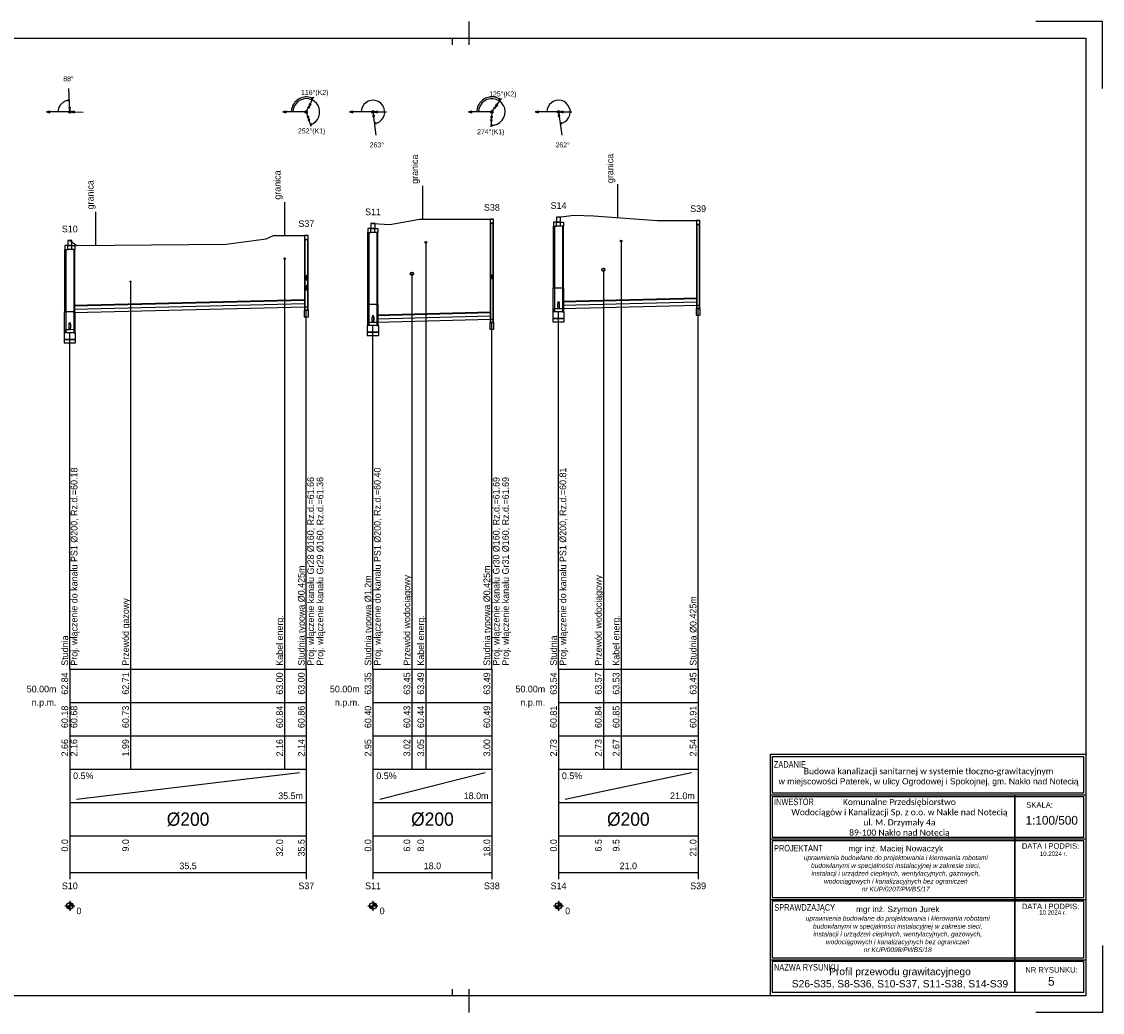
# Model space of a CAD drawing. Header units: metres. Extents: x 2733 to 3788, y -1659 to 878.
# Tile 14 of 23: x 3014 to 3339, y -155 to 142. Entities that reach past the tile are written whole.
import ezdxf
from ezdxf.enums import TextEntityAlignment as Align

# ---------------------------------------------------------------- set-up
doc = ezdxf.new("R2010")
doc.units = ezdxf.units.M
doc.header["$LTSCALE"] = 0.2
doc.layers.get('0').update_dxf_attribs({"color": 8, "linetype": 'CONTINUOUS'})
for name, color, linetype, lineweight in [('IS_tab', 254, 'CONTINUOUS', 18), ('M_Ramki do druku', 7, 'CONTINUOUS', 25), ('M_Ramki rysunków', 2, 'CONTINUOUS', 25)]:
    doc.layers.add(name, color=color, linetype=linetype, lineweight=lineweight)
for name, color, linetype in [('M_Ramki markery', 1, 'CONTINUOUS'), ('M_Ramki znaczniki', 6, 'CONTINUOUS'), ('SJ_10_Uzbr__nad', 7, 'CONTINUOUS'), ('SJ_14_Krawędzie', 7, 'CONTINUOUS'), ('SJ_15_Linie_tab', 7, 'CONTINUOUS'), ('SJ_16_Liczby', 7, 'CONTINUOUS'), ('SJ_19_Opis_Pz', 7, 'CONTINUOUS'), ('SJ_21_Opis_wl', 7, 'CONTINUOUS'), ('SJ_23_Opis_uzbr', 7, 'CONTINUOUS'), ('SJ_25_Linie_opi', 7, 'CONTINUOUS'), ('SJ_27_Wymiary', 7, 'CONTINUOUS'), ('SJ_2_Teren_istn', 3, 'CONTINUOUS'), ('SJ_5_Węzły', 7, 'CONTINUOUS'), ('SJ_8_KS_GRAWITA', 7, 'CONTINUOUS'), ('SJ_9_Uzbr__podz', 7, 'CONTINUOUS')]:
    doc.layers.add(name, color=color, linetype=linetype)
doc.styles.add('MCAD_TS', font='GENISO.SHX', dxfattribs={"width": 0.8, "oblique": 15})
doc.styles.add('OPISOWY', font='GOTHIC.TTF')
doc.styles.add('tab_0.75', font='txt', dxfattribs={"height": 0.75})
doc.styles.add('tab_0.90 0.7', font='txt', dxfattribs={"width": 0.7, "height": 0.9})
doc.styles.add('tab_1.00', font='arial.ttf', dxfattribs={"height": 1})
doc.styles.add('tab_1.20', font='txt', dxfattribs={"height": 1.2})

# ---------------------------------------------------------------- blocks, each defined once
blk = doc.blocks.new('Znacznik_narozny_v2')
at = {"layer": 'M_Ramki znaczniki'}
blk.add_lwpolyline([(0, -20), (0, 0), (20, 0)], dxfattribs=at)
blk = doc.blocks.new('*U93')
at = {"layer": 'M_Ramki do druku'}
for p, q in [((404, 297), (404, 292)), ((404, 5), (404, 0))]:
    blk.add_line(p, q, dxfattribs=at)
at = {"layer": 'M_Ramki markery'}
for p, q in [((399, 292), (399, 290)), ((404, 292), (404, 290)), ((399, 7), (399, 5)), ((404, 7), (404, 5))]:
    blk.add_line(p, q, dxfattribs=at)
at = {"layer": 'M_Ramki rysunków', "color": 0, "linetype": 'ByBlock', "lineweight": -2}
blk.add_lwpolyline([(15, 5), (15, 292), (589, 292), (589, 5)], close=True, dxfattribs=at)
at = {"layer": 'M_Ramki znaczniki', "xscale": -1}
blk.add_blockref('Znacznik_narozny_v2', (594, 297), dxfattribs=at)
at = {"layer": 'M_Ramki znaczniki', "rotation": 180}
blk.add_blockref('Znacznik_narozny_v2', (594, 0), dxfattribs=at)
at = {"layer": 'M_Ramki do druku', "style": 'MCAD_TS', "width": 0.8}
for tag, p in [('KOMENTARZ', (6.54, 30.57)), ('RYSUNEK', (10.28, 30.57)), ('DATA', (14.02, 30.57))]:
    blk.add_attdef(tag, p, '', height=2, rotation=90, dxfattribs=at)

msp = doc.modelspace()

# ---------------------------------------------------------------- linework, layer by layer
at = {"color": 7, "linetype": 'ByBlock'}
for p, q in [((3238.92, -77.49), (3333.52, -77.49)), ((3238.92, -149.89), (3238.92, -77.49)), ((3238.92, -77.49), (3333.52, -77.49)), ((3333.52, -77.49), (3333.52, -149.89)), ((3238.92, -89.68), (3333.52, -89.68)), ((3238.92, -102.88), (3333.52, -102.88)), ((3238.92, -121.01), (3333.52, -121.01)), ((3238.92, -139.11), (3333.52, -139.11)), ((3238.92, -139.11), (3333.52, -139.11)), ((3333.52, -149.89), (3238.92, -149.89))]:
    msp.add_line(p, q, dxfattribs=at)
for points in [[(3239.47, -89.05), (3332.97, -89.05), (3332.97, -78.33), (3239.47, -78.33)], [(3239.47, -102.33), (3332.97, -102.33), (3332.97, -90.29), (3239.47, -90.29)], [(3312.3, -148.83), (3312.3, -148.83), (3312.3, -89.68), (3312.3, -89.68)], [(3239.47, -120.45), (3332.97, -120.45), (3332.97, -103.5), (3239.47, -103.5)], [(3239.47, -138.56), (3332.97, -138.56), (3332.97, -121.6), (3239.47, -121.6)], [(3239.47, -148.83), (3332.97, -148.83), (3332.97, -139.66), (3239.47, -139.66)]]:
    msp.add_lwpolyline(points, close=True, dxfattribs=at)
at = {"layer": 'SJ_10_Uzbr__nad'}
for p, q in [((3134.66, 82.93), (3134.66, 92.93)), ((3193.22, 83.4), (3193.22, 93.4)), ((3093.24, 78.03), (3093.24, 88.03)), ((3036.64, 75.08), (3036.64, 85.08))]:
    msp.add_line(p, q, dxfattribs=at)
at = {"layer": 'SJ_14_Krawędzie'}
for p, q in [((3029.98, 55.87), (3099.31, 57.6)), ((3176.58, 57.14), (3216.84, 58.15)), ((3120.93, 53.05), (3154.96, 53.9))]:
    msp.add_line(p, q, dxfattribs=at)
at = {"layer": 'SJ_15_Linie_tab'}
for p, q in [((3028.78, -51.97), (3099.73, -51.97)), ((3028.78, -51.97), (3028.78, -81.97)), ((3028.78, -51.97), (3028.78, -112.97)), ((3047.01, -51.97), (3047.01, -61.97)), ((3093.23, -51.97), (3093.23, -61.97)), ((3099.73, -51.97), (3099.73, -81.97)), ((3099.73, -51.97), (3099.73, -112.97)), ((3119.73, -51.97), (3155.38, -51.97)), ((3119.73, -51.97), (3119.73, -81.97)), ((3119.73, -51.97), (3119.73, -112.97)), ((3131.39, -51.97), (3131.39, -61.97)), ((3135.56, -51.97), (3135.56, -61.97)), ((3155.38, -51.97), (3155.38, -81.97)), ((3155.38, -51.97), (3155.38, -112.97)), ((3175.38, -51.97), (3217.26, -51.97)), ((3175.38, -51.97), (3175.38, -81.97)), ((3175.38, -51.97), (3175.38, -112.97)), ((3188.83, -51.97), (3188.83, -61.97)), ((3194.16, -51.97), (3194.16, -61.97)), ((3217.26, -51.97), (3217.26, -81.97)), ((3217.26, -51.97), (3217.26, -112.97)), ((3028.78, -61.97), (3099.73, -61.97)), ((3047.01, -61.97), (3047.01, -71.97)), ((3093.23, -61.97), (3093.23, -71.97)), ((3119.73, -61.97), (3155.38, -61.97)), ((3131.39, -61.97), (3131.39, -71.97)), ((3135.56, -61.97), (3135.56, -71.97)), ((3175.38, -61.97), (3217.26, -61.97)), ((3188.83, -61.97), (3188.83, -71.97)), ((3194.16, -61.97), (3194.16, -71.97)), ((3028.78, -71.97), (3099.73, -71.97)), ((3047.01, -71.97), (3047.01, -81.97)), ((3093.23, -71.97), (3093.23, -81.97)), ((3119.73, -71.97), (3155.38, -71.97)), ((3131.39, -71.97), (3131.39, -81.97)), ((3135.56, -71.97), (3135.56, -81.97)), ((3175.38, -71.97), (3217.26, -71.97)), ((3188.83, -71.97), (3188.83, -81.97)), ((3194.16, -71.97), (3194.16, -81.97)), ((3028.78, -81.97), (3099.73, -81.97)), ((3028.78, -81.97), (3028.78, -91.97)), ((3030.78, -90.97), (3097.73, -82.97)), ((3099.73, -81.97), (3099.73, -91.97)), ((3119.73, -81.97), (3155.38, -81.97)), ((3119.73, -81.97), (3119.73, -91.97)), ((3121.73, -90.97), (3153.38, -82.97)), ((3155.38, -81.97), (3155.38, -91.97)), ((3175.38, -81.97), (3217.26, -81.97)), ((3175.38, -81.97), (3175.38, -91.97)), ((3177.38, -90.97), (3215.26, -82.97)), ((3217.26, -81.97), (3217.26, -91.97)), ((3028.78, -91.97), (3099.73, -91.97)), ((3099.73, -91.97), (3099.73, -101.97)), ((3119.73, -91.97), (3155.38, -91.97)), ((3155.38, -91.97), (3155.38, -101.97)), ((3175.38, -91.97), (3217.26, -91.97)), ((3217.26, -91.97), (3217.26, -101.97)), ((3028.78, -101.97), (3099.73, -101.97)), ((3028.78, -101.97), (3028.78, -114.97)), ((3099.73, -101.97), (3099.73, -114.97)), ((3119.73, -101.97), (3155.38, -101.97)), ((3119.73, -101.97), (3119.73, -114.97)), ((3155.38, -101.97), (3155.38, -114.97)), ((3175.38, -101.97), (3217.26, -101.97)), ((3175.38, -101.97), (3175.38, -114.97)), ((3217.26, -101.97), (3217.26, -114.97)), ((3028.78, -112.97), (3099.73, -112.97)), ((3119.73, -112.97), (3155.38, -112.97)), ((3175.38, -112.97), (3217.26, -112.97))]:
    msp.add_line(p, q, dxfattribs=at)
for points in [[(3099.73, -51.97), (3099.73, 55.6)], [(3217.26, -51.97), (3217.26, 56.15)], [(3155.38, -51.97), (3155.38, 51.9)], [(3175.38, -51.97), (3175.38, 55.08)], [(3028.78, -51.97), (3028.78, 48.81)], [(3119.73, -51.97), (3119.73, 50.99)]]:
    msp.add_lwpolyline(points, dxfattribs=at)
at = {"layer": 'SJ_16_Liczby'}
for p, q in [((3027.28, -122.97), (3030.28, -122.97)), ((3027.78, -123.04), (3029.78, -122.9)), ((3027.79, -123.11), (3029.77, -122.83)), ((3027.8, -123.17), (3029.76, -122.76)), ((3027.82, -123.24), (3029.74, -122.69)), ((3027.84, -123.31), (3029.72, -122.62)), ((3027.87, -123.37), (3029.7, -122.56)), ((3027.9, -123.44), (3029.67, -122.5)), ((3027.93, -123.5), (3029.63, -122.44)), ((3027.97, -123.55), (3029.59, -122.38)), ((3028.02, -123.61), (3029.55, -122.32)), ((3028.06, -123.66), (3029.5, -122.27)), ((3028.11, -123.71), (3029.45, -122.22)), ((3028.17, -123.75), (3029.4, -122.18)), ((3028.22, -123.8), (3029.34, -122.14)), ((3028.28, -123.83), (3029.28, -122.1)), ((3028.34, -123.87), (3029.22, -122.07)), ((3028.41, -123.89), (3029.16, -122.04)), ((3028.47, -123.92), (3029.09, -122.02)), ((3028.54, -123.94), (3029.02, -122)), ((3028.61, -123.95), (3028.96, -121.98)), ((3028.68, -123.96), (3028.89, -121.97)), ((3028.75, -123.97), (3028.82, -121.97)), ((3028.78, -121.47), (3028.78, -124.47)), ((3118.23, -122.97), (3121.23, -122.97)), ((3118.74, -123.11), (3120.72, -122.83)), ((3118.74, -123.04), (3120.73, -122.9)), ((3118.76, -123.17), (3120.71, -122.76)), ((3118.77, -123.24), (3120.69, -122.69)), ((3118.79, -123.31), (3120.67, -122.62)), ((3118.82, -123.37), (3120.65, -122.56)), ((3118.85, -123.44), (3120.62, -122.5)), ((3118.89, -123.5), (3120.58, -122.44)), ((3118.92, -123.55), (3120.54, -122.38)), ((3118.97, -123.61), (3120.5, -122.32)), ((3119.01, -123.66), (3120.45, -122.27)), ((3119.06, -123.71), (3120.4, -122.22)), ((3119.12, -123.75), (3120.35, -122.18)), ((3119.17, -123.8), (3120.29, -122.14)), ((3119.23, -123.83), (3120.23, -122.1)), ((3119.3, -123.87), (3120.17, -122.07)), ((3119.36, -123.89), (3120.11, -122.04)), ((3119.42, -123.92), (3120.04, -122.02)), ((3119.49, -123.94), (3119.98, -122)), ((3119.56, -123.95), (3119.91, -121.98)), ((3119.63, -123.96), (3119.84, -121.97)), ((3119.7, -123.97), (3119.77, -121.97)), ((3119.73, -121.47), (3119.73, -124.47)), ((3173.88, -122.97), (3176.88, -122.97)), ((3174.39, -123.11), (3176.37, -122.83)), ((3174.39, -123.04), (3176.38, -122.9)), ((3174.4, -123.17), (3176.36, -122.76)), ((3174.42, -123.24), (3176.34, -122.69)), ((3174.44, -123.31), (3176.32, -122.62)), ((3174.47, -123.37), (3176.3, -122.56)), ((3174.5, -123.44), (3176.27, -122.5)), ((3174.53, -123.5), (3176.23, -122.44)), ((3174.57, -123.55), (3176.19, -122.38)), ((3174.62, -123.61), (3176.15, -122.32)), ((3174.66, -123.66), (3176.1, -122.27)), ((3174.71, -123.71), (3176.05, -122.22)), ((3174.77, -123.75), (3176, -122.18)), ((3174.82, -123.8), (3175.94, -122.14)), ((3174.88, -123.83), (3175.88, -122.1)), ((3174.94, -123.87), (3175.82, -122.07)), ((3175.01, -123.89), (3175.76, -122.04)), ((3175.07, -123.92), (3175.69, -122.02)), ((3175.14, -123.94), (3175.62, -122)), ((3175.21, -123.95), (3175.56, -121.98)), ((3175.28, -123.96), (3175.49, -121.97)), ((3175.35, -123.97), (3175.42, -121.97)), ((3175.38, -121.47), (3175.38, -124.47))]:
    msp.add_line(p, q, dxfattribs=at)
for centre in [(3028.78, -122.97), (3119.73, -122.97), (3175.38, -122.97)]:
    msp.add_circle(centre, 1, dxfattribs=at)
at = {"layer": 'SJ_21_Opis_wl'}
for centre, major_axis in [((3099.73, 65.34), (0, -0.8)), ((3099.73, 65.34), (0, -0.727)), ((3155.38, 65.64), (0, -0.8)), ((3155.38, 65.64), (0, -0.8)), ((3155.38, 65.64), (0, -0.727)), ((3155.38, 65.64), (0, -0.727)), ((3099.73, 62.34), (0, -0.8)), ((3099.73, 62.34), (0, -0.727)), ((3175.38, 57.11), (0, -1.1)), ((3175.38, 57.11), (0, -1)), ((3028.78, 50.84), (0, -1.1)), ((3119.73, 53.02), (0, -1.1)), ((3119.73, 53.02), (0, -1)), ((3028.78, 50.84), (0, -1))]:
    msp.add_ellipse(centre, major_axis=major_axis, ratio=0.2, dxfattribs=at)
at = {"layer": 'SJ_25_Linie_opi'}
for p, q in [((3135.56, 75.93), (3135.56, -51.97)), ((3194.16, 76.33), (3194.16, -51.97)), ((3093.23, 71.03), (3093.23, -51.97)), ((3131.39, 66.52), (3131.39, -51.97)), ((3188.83, 67.72), (3188.83, -51.97)), ((3047.01, 64.18), (3047.01, -51.97))]:
    msp.add_line(p, q, dxfattribs=at)
at = {"layer": 'SJ_27_Wymiary'}
for p, q in [((3028.78, 115.03), (3028.49, 122.03)), ((3099.73, 115.03), (3101.95, 119.52)), ((3155.38, 115.03), (3158.28, 119.11)), ((3028.78, 115.03), (3021.78, 115.03)), ((3028.78, 115.03), (3032.78, 114.99)), ((3099.73, 115.03), (3092.73, 115.03)), ((3099.73, 115.03), (3101.12, 110.75)), ((3119.73, 115.03), (3112.73, 115.03)), ((3119.73, 115.03), (3123.73, 115.05)), ((3119.73, 115.03), (3120.61, 108.09)), ((3155.38, 115.03), (3148.38, 115.03)), ((3155.38, 115.03), (3155.11, 110.54)), ((3175.38, 115.03), (3168.38, 115.03)), ((3175.38, 115.03), (3179.38, 115.04)), ((3175.38, 115.03), (3176.33, 108.1))]:
    msp.add_line(p, q, dxfattribs=at)
for points in [[(3028.64, 118.53), (3028.37, 118.51), (3028.11, 118.47), (3027.85, 118.41), (3027.59, 118.32), (3027.34, 118.22), (3027.1, 118.11), (3026.87, 117.97), (3026.66, 117.81), (3026.45, 117.64), (3026.26, 117.46), (3026.08, 117.26), (3025.92, 117.04), (3025.77, 116.82), (3025.64, 116.58), (3025.54, 116.34), (3025.44, 116.09), (3025.37, 115.83), (3025.32, 115.57), (3025.29, 115.3), (3025.28, 115.03)], [(3101.72, 119.07), (3101.31, 119.25), (3100.87, 119.39), (3100.42, 119.48), (3099.97, 119.53), (3099.51, 119.53), (3099.06, 119.48), (3098.61, 119.39), (3098.18, 119.26), (3097.76, 119.08), (3097.36, 118.86), (3096.98, 118.59), (3096.64, 118.3), (3096.32, 117.97), (3096.04, 117.61), (3095.8, 117.22), (3095.6, 116.81), (3095.44, 116.38), (3095.33, 115.94), (3095.26, 115.49), (3095.23, 115.03)], [(3100.96, 111.23), (3101.77, 111.59), (3102.47, 112.11), (3103.04, 112.78), (3103.45, 113.56), (3103.68, 114.4), (3103.73, 115.28), (3103.58, 116.15), (3103.24, 116.96), (3102.74, 117.68), (3102.09, 118.27), (3101.32, 118.7), (3100.48, 118.96), (3099.61, 119.03), (3098.74, 118.91), (3097.92, 118.6), (3097.18, 118.12), (3096.57, 117.49), (3096.11, 116.74), (3095.83, 115.91), (3095.73, 115.03)], [(3120.17, 111.56), (3120.95, 111.75), (3121.66, 112.11), (3122.28, 112.63), (3122.76, 113.27), (3123.08, 114), (3123.23, 114.79), (3123.19, 115.59), (3122.97, 116.36), (3122.58, 117.06), (3122.05, 117.66), (3121.39, 118.12), (3120.65, 118.41), (3119.86, 118.53), (3119.06, 118.47), (3118.29, 118.22), (3117.61, 117.81), (3117.03, 117.26), (3116.6, 116.58), (3116.33, 115.83), (3116.23, 115.03)], [(3157.99, 118.7), (3157.57, 118.96), (3157.13, 119.18), (3156.67, 119.35), (3156.19, 119.46), (3155.7, 119.52), (3155.21, 119.53), (3154.72, 119.48), (3154.24, 119.38), (3153.77, 119.23), (3153.32, 119.03), (3152.89, 118.78), (3152.5, 118.49), (3152.14, 118.15), (3151.82, 117.78), (3151.54, 117.37), (3151.31, 116.94), (3151.12, 116.48), (3150.99, 116.01), (3150.91, 115.52), (3150.88, 115.03)], [(3155.14, 111.04), (3156.09, 111.1), (3157, 111.37), (3157.82, 111.86), (3158.5, 112.53), (3159, 113.33), (3159.3, 114.24), (3159.38, 115.19), (3159.23, 116.13), (3158.86, 117.01), (3158.3, 117.77), (3157.57, 118.38), (3156.71, 118.81), (3155.78, 119.01), (3154.83, 119), (3153.91, 118.75), (3153.07, 118.3), (3152.37, 117.66), (3151.83, 116.87), (3151.5, 115.98), (3151.38, 115.03)], [(3175.86, 111.57), (3176.63, 111.76), (3177.34, 112.13), (3177.95, 112.65), (3178.42, 113.3), (3178.74, 114.03), (3178.88, 114.82), (3178.83, 115.62), (3178.61, 116.38), (3178.22, 117.08), (3177.68, 117.67), (3177.03, 118.12), (3176.28, 118.42), (3175.49, 118.53), (3174.69, 118.47), (3173.93, 118.22), (3173.25, 117.81), (3172.68, 117.25), (3172.24, 116.58), (3171.97, 115.83), (3171.88, 115.03)]]:
    msp.add_lwpolyline(points, dxfattribs=at)
for points in [[(3028.64, 118.53), (3028.15, 118.64), (3028.16, 118.38)], [(3100.49, 116.56), (3101.15, 117.31), (3100.68, 117.54)], [(3101.72, 119.07), (3101.35, 119.4), (3101.23, 119.17)], [(3156.37, 116.42), (3157.14, 117.06), (3156.72, 117.36)], [(3157.99, 118.7), (3157.67, 119.09), (3157.52, 118.88)], [(3021.78, 115.03), (3022.75, 114.77), (3022.75, 115.29)], [(3028.77, 115.43), (3028.98, 116.41), (3028.47, 116.39)], [(3029.18, 115.03), (3030.15, 114.76), (3030.15, 115.28)], [(3092.73, 115.03), (3093.7, 114.77), (3093.7, 115.29)], [(3112.73, 115.03), (3113.7, 114.77), (3113.7, 115.29)], [(3119.78, 114.64), (3119.65, 113.65), (3120.16, 113.71)], [(3120.13, 115.04), (3121.1, 114.78), (3121.1, 115.3)], [(3148.38, 115.03), (3149.35, 114.77), (3149.35, 115.29)], [(3168.38, 115.03), (3169.35, 114.77), (3169.35, 115.29)], [(3175.44, 114.64), (3175.31, 113.65), (3175.82, 113.72)], [(3175.78, 115.03), (3176.75, 114.78), (3176.75, 115.29)], [(3100.26, 113.42), (3100.31, 112.42), (3100.8, 112.58)], [(3100.96, 111.23), (3101.46, 111.25), (3101.38, 111.5)], [(3120.17, 111.56), (3120.67, 111.49), (3120.63, 111.75)], [(3155.28, 113.34), (3154.96, 112.39), (3155.48, 112.36)], [(3155.14, 111.04), (3155.61, 110.88), (3155.63, 111.14)], [(3175.86, 111.57), (3176.35, 111.5), (3176.32, 111.76)]]:
    msp.add_lwpolyline(points, close=True, dxfattribs=at)
for centre, radius in [((3028.78, 115.03), 0.4), ((3099.73, 115.03), 0.4), ((3100.2, 113.61), 0.2), ((3100.4, 116.38), 0.2), ((3119.73, 115.03), 0.4), ((3155.38, 115.03), 0.4), ((3155.29, 113.54), 0.2), ((3156.25, 116.26), 0.2), ((3175.38, 115.03), 0.4)]:
    msp.add_circle(centre, radius, dxfattribs=at)
at = {"layer": 'SJ_2_Teren_istn'}
for points in [[(3119.73, 81.58), (3124.76, 81.33), (3133.69, 82.93), (3155.38, 82.93)], [(3175.38, 83.48), (3179.94, 84.13), (3185.88, 83.93), (3204.98, 82.53), (3217.26, 82.53)], [(3028.78, 76.46), (3030.94, 75.03), (3075.71, 75.43), (3087.7, 77.03), (3089.86, 78.03), (3099.73, 78.03)]]:
    msp.add_lwpolyline(points, dxfattribs=at)
at = {"layer": 'SJ_5_Węzły'}
for p, q in [((3175.98, 81.98), (3174.78, 81.98)), ((3120.33, 80.08), (3119.13, 80.08)), ((3120.33, 78.88), (3119.13, 78.88)), ((3175.98, 80.78), (3174.78, 80.78)), ((3029.38, 74.96), (3028.18, 74.96)), ((3029.38, 73.76), (3028.18, 73.76)), ((3176.7, 62.18), (3174.06, 62.18)), ((3030.1, 55.16), (3027.46, 55.16)), ((3121.05, 57.28), (3118.41, 57.28))]:
    msp.add_line(p, q, dxfattribs=at)
for points in [[(3119.11, 80.08), (3120.36, 80.08), (3120.36, 81.58), (3119.11, 81.58)], [(3154.85, 81.73), (3155.91, 81.73), (3155.91, 82.93), (3154.85, 82.93)], [(3154.85, 51.9), (3155.91, 51.9), (3155.91, 81.73), (3154.85, 81.73)], [(3154.96, 51.9), (3155.81, 51.9), (3155.81, 81.73), (3154.96, 81.73)], [(3174.78, 81.98), (3173.88, 81.98), (3173.88, 80.78), (3174.78, 80.78)], [(3174.76, 81.98), (3176.01, 81.98), (3176.01, 83.48), (3174.76, 83.48)], [(3175.98, 81.98), (3176.88, 81.98), (3176.88, 80.78), (3175.98, 80.78)], [(3216.73, 81.33), (3217.79, 81.33), (3217.79, 82.53), (3216.73, 82.53)], [(3216.73, 56.15), (3217.79, 56.15), (3217.79, 81.33), (3216.73, 81.33)], [(3216.84, 56.15), (3217.69, 56.15), (3217.69, 81.33), (3216.84, 81.33)], [(3099.2, 76.83), (3100.26, 76.83), (3100.26, 78.03), (3099.2, 78.03)], [(3119.13, 80.08), (3118.23, 80.08), (3118.23, 78.88), (3119.13, 78.88)], [(3118.53, 57.28), (3118.23, 57.28), (3118.23, 78.88), (3118.53, 78.88)], [(3120.33, 80.08), (3121.23, 80.08), (3121.23, 78.88), (3120.33, 78.88)], [(3120.93, 57.28), (3121.23, 57.28), (3121.23, 78.88), (3120.93, 78.88)], [(3174.18, 62.18), (3173.88, 62.18), (3173.88, 80.78), (3174.18, 80.78)], [(3176.58, 62.18), (3176.88, 62.18), (3176.88, 80.78), (3176.58, 80.78)], [(3028.18, 74.96), (3027.28, 74.96), (3027.28, 73.76), (3028.18, 73.76)], [(3028.16, 74.96), (3029.41, 74.96), (3029.41, 76.46), (3028.16, 76.46)], [(3029.38, 74.96), (3030.28, 74.96), (3030.28, 73.76), (3029.38, 73.76)], [(3099.2, 55.6), (3100.26, 55.6), (3100.26, 76.83), (3099.2, 76.83)], [(3099.31, 55.6), (3100.16, 55.6), (3100.16, 76.83), (3099.31, 76.83)], [(3027.58, 55.16), (3027.28, 55.16), (3027.28, 73.76), (3027.58, 73.76)], [(3029.98, 55.16), (3030.28, 55.16), (3030.28, 73.76), (3029.98, 73.76)], [(3174.18, 55.08), (3173.8, 55.08), (3173.8, 62.18), (3174.18, 62.18)], [(3176.58, 55.08), (3176.97, 55.08), (3176.97, 62.18), (3176.58, 62.18)], [(3027.58, 48.81), (3027.2, 48.81), (3027.2, 55.16), (3027.58, 55.16)], [(3029.98, 48.81), (3030.37, 48.81), (3030.37, 55.16), (3029.98, 55.16)], [(3099.12, 53.6), (3100.35, 53.6), (3100.35, 55.6), (3099.12, 55.6)], [(3099.73, 55.6), (3099.31, 55.6), (3099.31, 56.6), (3099.73, 56.61), (3100.16, 56.61), (3100.16, 55.6)], [(3118.53, 50.99), (3118.15, 50.99), (3118.15, 57.28), (3118.53, 57.28)], [(3120.93, 50.99), (3121.32, 50.99), (3121.32, 57.28), (3120.93, 57.28)], [(3175.38, 55.08), (3174.18, 55.08), (3174.18, 56.11), (3175.38, 56.11), (3176.58, 56.14), (3176.58, 55.08)], [(3216.65, 54.15), (3217.87, 54.15), (3217.87, 56.15), (3216.65, 56.15)], [(3217.26, 56.15), (3216.84, 56.15), (3216.84, 57.15), (3217.26, 57.16), (3217.69, 57.16), (3217.69, 56.15)], [(3119.73, 50.99), (3118.53, 50.99), (3118.53, 52.02), (3119.73, 52.02), (3120.93, 52.05), (3120.93, 50.99)], [(3154.77, 49.9), (3155.99, 49.9), (3155.99, 51.9), (3154.77, 51.9)], [(3155.38, 51.9), (3154.96, 51.9), (3154.96, 52.9), (3155.38, 52.91), (3155.81, 52.91), (3155.81, 51.9)], [(3173.65, 53.08), (3177.11, 53.08), (3177.11, 55.08), (3173.65, 55.08)], [(3173.65, 52.08), (3177.11, 52.08), (3177.11, 53.08), (3173.65, 53.08)], [(3027.05, 46.81), (3030.51, 46.81), (3030.51, 48.81), (3027.05, 48.81)], [(3028.78, 48.81), (3027.58, 48.81), (3027.58, 49.84), (3028.78, 49.84), (3029.98, 49.87), (3029.98, 48.81)], [(3118.01, 48.99), (3121.46, 48.99), (3121.46, 50.99), (3118.01, 50.99)], [(3118.01, 47.99), (3121.46, 47.99), (3121.46, 48.99), (3118.01, 48.99)], [(3027.05, 45.81), (3030.51, 45.81), (3030.51, 46.81), (3027.05, 46.81)]]:
    msp.add_lwpolyline(points, close=True, dxfattribs=at)
at = {"layer": 'SJ_8_KS_GRAWITA'}
for points in [[(3029.98, 56.87), (3099.31, 58.6), (3099.31, 58.7), (3029.98, 56.97)], [(3176.58, 58.14), (3216.84, 59.15), (3216.84, 59.25), (3176.58, 58.24)], [(3029.98, 54.87), (3099.31, 56.6), (3099.31, 56.5), (3029.98, 54.77)], [(3176.58, 56.14), (3216.84, 57.15), (3216.84, 57.05), (3176.58, 56.04)], [(3120.93, 54.05), (3154.96, 54.9), (3154.96, 55), (3120.93, 54.15)], [(3120.93, 52.05), (3154.96, 52.9), (3154.96, 52.8), (3120.93, 51.95)]]:
    msp.add_lwpolyline(points, close=True, dxfattribs=at)
at = {"layer": 'SJ_9_Uzbr__podz'}
for centre, radius in [((3135.56, 75.93), 0.25), ((3194.16, 76.33), 0.25), ((3093.23, 71.03), 0.25), ((3188.83, 67.72), 0.472), ((3188.83, 67.72), 0.45), ((3131.39, 66.52), 0.472), ((3131.39, 66.52), 0.45), ((3047.01, 64.18), 0.168), ((3047.01, 64.18), 0.16)]:
    msp.add_circle(centre, radius, dxfattribs=at)

# ---------------------------------------------------------------- block references
at = {"layer": 'M_Ramki do druku'}
msp.add_blockref('*U93', (2744.52, -154.89), dxfattribs=at)

# ---------------------------------------------------------------- texts
at = {"layer": 'IS_tab', "color": 7, "style": 'tab_0.90 0.7', "width": 0.7}
for s, p in [('ZADANIE', (3239.97, -79.58)), ('INWESTOR', (3240.02, -90.78)), ('PROJEKTANT', (3240.02, -104.67)), ('SPRAWDZAJĄCY', (3240.11, -122.45)), ('NAZWA RYSUNKU', (3240.02, -140.36))]:
    msp.add_text(s, height=1.98, dxfattribs=at).set_placement(p, align=Align.TOP_LEFT)
at = {"layer": 'IS_tab', "color": 7, "style": 'tab_0.75'}
for s, p in [('SKALA:', (3315.7, -91.88)), ('DATA I PODPIS:', (3314.36, -104.19)), ('DATA I PODPIS:', (3314.37, -122.3)), ('NR RYSUNKU:', (3315.39, -141.33))]:
    msp.add_text(s, height=1.65, dxfattribs=at).set_placement(p, align=Align.TOP_LEFT)
at = {"layer": 'IS_tab', "color": 7, "style": 'tab_1.20'}
for s, height, p in [('1:100/500', 2.64, (3323.32, -97.31)), ('10.2024 r.', 1.32, (3323.86, -107.33)), ('10.2024 r.', 1.32, (3323.68, -124.92)), ('5', 2.64, (3323.2, -145.57))]:
    msp.add_text(s, height=height, dxfattribs=at).set_placement(p, align=Align.MIDDLE_CENTER)
at = {"layer": 'IS_tab', "color": 7, "char_height": 1.8334, "width": 149.5985, "attachment_point": 5, "line_spacing_factor": 1.2, "style": 'tab_1.00'}
for s, insert in [('\\pxsm1,qc;{\\fCalibri|b0|i0|c238|p39;Budowa kanalizacji sanitarnej w systemie tłoczno-grawitacyjnym\\P}w miejscowości Paterek, w ulicy Ogrodowej i Spokojnej, gm. Nakło nad Notecią', (3286.39, -84.38)), ('\\pxsm1,qc;{\\fCalibri|b0|i0|c238|p39;Komunalne Przedsiębiorstwo \\PWodociągów i Kanalizacji Sp. z o.o. w Nakle nad Notecią\\Pul. M. Drzymały 4a\\P89-100 Nakło nad Notecią}', (3277.63, -96.64))]:
    msp.add_mtext(s, dxfattribs=dict(at, insert=insert))
at = {"layer": 'IS_tab', "color": 7, "attachment_point": 5, "style": 'tab_1.00'}
for s, insert, char_height, width in [('mgr inż. Maciej Nowaczyk\\P{\\fArial|b0|i1|c238|p34;\\H0.8x;uprawnienia budowlane do projektowania i kierowania robotami budowlanymi w specjalności instalacyjnej w zakresie sieci,\\Pinstalacji i urządzeń cieplnych, wentylacyjnych, gazowych,\\Pwodociągowych i kanalizacyjnych bez ograniczeń\\Pnr KUP/0207/PWBS/17}', (3276.55, -111.77), 1.75998, 63.7387), ('mgr inż. Szymon Jurek\\P{\\fArial|b0|i1|c238|p34;\\H0.8x;uprawnienia budowlane do projektowania i kierowania robotami budowlanymi w specjalności instalacyjnej w zakresie sieci,\\Pinstalacji i urządzeń cieplnych, wentylacyjnych, gazowych,\\Pwodociągowych i kanalizacyjnych bez ograniczeń\\Pnr KUP/0098/PWBS/18}', (3277.13, -129.96), 1.75998, 63.7387), ('{\\fArial|b0|i0|c238|p0;Profil przewodu grawitacyjnego \\PS26-S35, S8-S36, S10-S37, S11-S38, S14-S39}', (3277.8, -144.68), 2.2, 149.5985)]:
    msp.add_mtext(s, dxfattribs=dict(at, insert=insert, char_height=char_height, width=width))
at = {"layer": 'SJ_15_Linie_tab', "style": 'OPISOWY'}
for s, p in [('50.00m', (3024.78, -58.97)), ('50.00m', (3115.73, -58.97)), ('50.00m', (3171.38, -58.97)), ('n.p.m.', (3024.78, -62.97)), ('n.p.m.', (3115.73, -62.97)), ('n.p.m.', (3171.38, -62.97))]:
    msp.add_text(s, height=2, dxfattribs=at).set_placement(p, align=Align.RIGHT)
at = {"layer": 'SJ_16_Liczby', "style": 'OPISOWY'}
for s, height, p in [('88%%D', 1.5, (3028.4, 124.23)), ('116%%D(K2)', 1.5, (3102.26, 120.15)), ('125%%D(K2)', 1.5, (3158.68, 119.68)), ('252%%D(K1)', 1.5, (3101.33, 108.59)), ('274%%D(K1)', 1.5, (3155.06, 108.34)), ('263%%D', 1.5, (3120.88, 104.41)), ('262%%D', 1.5, (3176.63, 104.42)), ('S14', 2, (3175.38, 85.98)), ('S11', 2, (3119.73, 84.08)), ('S38', 2, (3155.38, 85.43)), ('S39', 2, (3217.26, 85.03)), ('S37', 2, (3099.73, 80.53)), ('S10', 2, (3028.78, 78.96)), ('35.5', 2, (3064.26, -111.97)), ('18.0', 2, (3137.56, -111.97)), ('21.0', 2, (3196.32, -111.97)), ('S10', 2, (3028.78, -117.97)), ('S37', 2, (3099.73, -117.97)), ('S11', 2, (3119.73, -117.97)), ('S38', 2, (3155.38, -117.97)), ('S14', 2, (3175.38, -117.97)), ('S39', 2, (3217.26, -117.97))]:
    msp.add_text(s, height=height, dxfattribs=at).set_placement(p, align=Align.CENTER)
for s, p in [('62.84', (3028.28, -52.97)), ('62.71', (3046.51, -52.97)), ('63.00', (3092.73, -52.97)), ('63.00', (3099.23, -52.97)), ('63.35', (3119.23, -52.97)), ('63.45', (3130.89, -52.97)), ('63.49', (3135.06, -52.97)), ('63.49', (3154.88, -52.97)), ('63.54', (3174.88, -52.97)), ('63.57', (3188.33, -52.97)), ('63.53', (3193.66, -52.97)), ('63.45', (3216.76, -52.97)), ('60.18', (3028.28, -62.97)), ('60.68', (3031.03, -62.97)), ('60.73', (3046.51, -62.97)), ('60.84', (3092.73, -62.97)), ('60.86', (3099.23, -62.97)), ('60.40', (3119.23, -62.97)), ('60.43', (3130.89, -62.97)), ('60.44', (3135.06, -62.97)), ('60.49', (3154.88, -62.97)), ('60.81', (3174.88, -62.97)), ('60.84', (3188.33, -62.97)), ('60.85', (3193.66, -62.97)), ('60.91', (3216.76, -62.97)), ('2.66', (3028.28, -72.97)), ('2.16', (3031.03, -72.97)), ('1.99', (3046.51, -72.97)), ('2.16', (3092.73, -72.97)), ('2.14', (3099.23, -72.97)), ('2.95', (3119.23, -72.97)), ('3.02', (3130.89, -72.97)), ('3.05', (3135.06, -72.97)), ('3.00', (3154.88, -72.97)), ('2.73', (3174.88, -72.97)), ('2.73', (3188.33, -72.97)), ('2.67', (3193.66, -72.97)), ('2.54', (3216.76, -72.97)), ('0.0', (3028.28, -102.97)), ('9.0', (3046.51, -102.97)), ('32.0', (3092.73, -102.97)), ('35.5', (3099.23, -102.97)), ('0.0', (3119.23, -102.97)), ('6.0', (3130.89, -102.97)), ('8.0', (3135.06, -102.97)), ('18.0', (3154.88, -102.97)), ('0.0', (3174.88, -102.97)), ('6.5', (3188.33, -102.97)), ('9.5', (3193.66, -102.97)), ('21.0', (3216.76, -102.97))]:
    msp.add_text(s, height=2, rotation=90, dxfattribs=at).set_placement(p, align=Align.RIGHT)
for s, p in [('0.5%', (3029.78, -84.97)), ('0.5%', (3120.73, -84.97)), ('0.5%', (3176.38, -84.97)), ('0', (3030.78, -125.47)), ('0', (3121.73, -125.47)), ('0', (3177.38, -125.47))]:
    msp.add_text(s, height=2, dxfattribs=at).set_placement(p)
for s, p in [('35.5m', (3098.73, -90.97)), ('18.0m', (3154.38, -90.97)), ('21.0m', (3216.26, -90.97))]:
    msp.add_text(s, height=2, dxfattribs=at).set_placement(p, align=Align.RIGHT)
at = {"layer": 'SJ_16_Liczby', "style": 'OPISOWY', "width": 0.9082}
for p, p2 in [((3057.86, -98.97), (3070.66, -98.97)), ((3131.16, -98.97), (3143.96, -98.97)), ((3189.92, -98.97), (3202.72, -98.97))]:
    msp.add_text('%%C200', height=4, dxfattribs=at).set_placement(p, p2, align=Align.FIT)
at = {"layer": 'SJ_19_Opis_Pz', "style": 'OPISOWY'}
for s, p in [('Studnia typowa %%C0.425m', (3099.23, -50.97)), ('Studnia typowa %%C0.425m', (3154.88, -50.97)), ('Studnia typowa %%C1.2m', (3119.23, -50.97)), ('Studnia %%C0.425m', (3216.76, -50.97)), ('Studnia', (3028.28, -50.97)), ('Studnia', (3174.88, -50.97))]:
    msp.add_text(s, height=2, rotation=90, dxfattribs=at).set_placement(p)
at = {"layer": 'SJ_21_Opis_wl', "style": 'OPISOWY'}
for s, p in [('Proj. włączenie do kanału PŚ1 %%C200, Rz.d.=60.18', (3031.08, -50.97)), ('Proj. włączenie do kanału PŚ1 %%C200, Rz.d.=60.40', (3122.03, -50.97)), ('Proj. włączenie do kanału PŚ1 %%C200, Rz.d.=60.81', (3177.68, -50.97)), ('Proj. włączenie kanału Gr28 %%C160, Rz.d.=61.66', (3102.03, -50.97)), ('Proj. włączenie kanału Gr29 %%C160, Rz.d.=61.36', (3104.83, -50.97)), ('Proj. włączenie kanału Gr30 %%C160, Rz.d.=61.69', (3157.68, -50.97)), ('Proj. włączenie kanału Gr31 %%C160, Rz.d.=61.69', (3160.48, -50.97))]:
    msp.add_text(s, height=2, rotation=90, dxfattribs=at).set_placement(p)
at = {"layer": 'SJ_23_Opis_uzbr', "style": 'OPISOWY'}
for s, p in [('granica', (3133.22, 93.48)), ('granica', (3191.82, 93.71)), ('granica', (3092.02, 88.74)), ('granica', (3035.91, 85.81)), ('Przewód wodociągowy', (3130.89, -50.97)), ('Przewód wodociągowy', (3188.33, -50.97)), ('Przewód gazowy', (3046.51, -50.97)), ('Kabel energ.', (3092.73, -50.97)), ('Kabel energ.', (3135.06, -50.97)), ('Kabel energ.', (3193.66, -50.97))]:
    msp.add_text(s, height=2, rotation=90, dxfattribs=at).set_placement(p)

doc.saveas('drawing.dxf')
